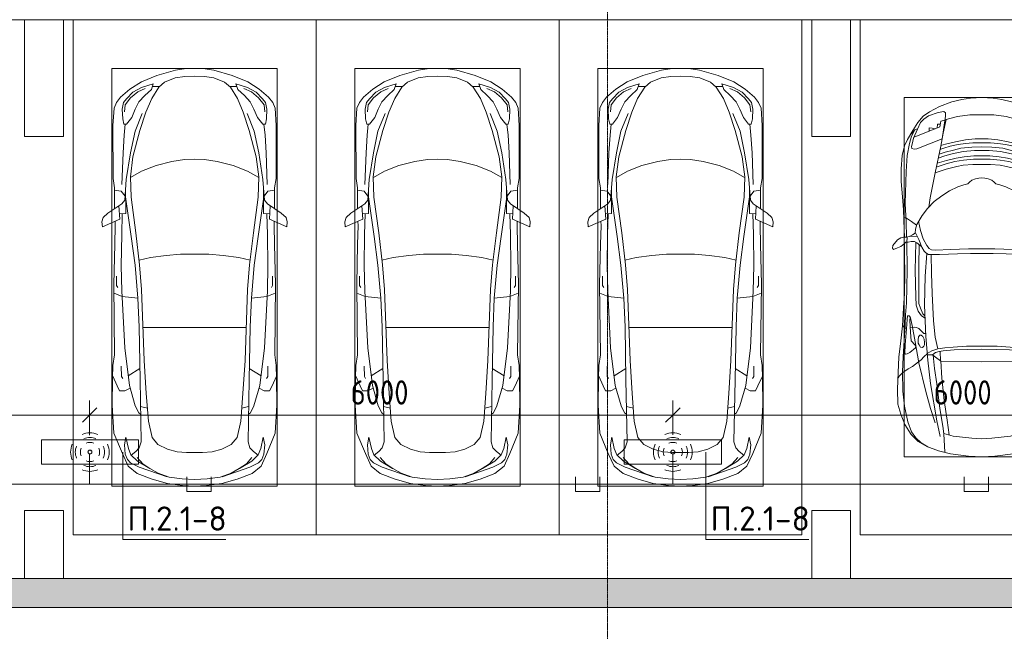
# Model space of a CAD drawing. Header units: millimetres. Extents: x -32229 to 170644, y -13689 to 125138.
# Tile 46 of 256: x 18785 to 28917, y 46656 to 52951. Entities that reach past the tile are written whole.
import ezdxf

# ---------------------------------------------------------------- set-up
doc = ezdxf.new("R2010")
doc.units = ezdxf.units.MM
doc.linetypes.add('ADSK_Линия сетки', pattern=[25, 20, -2.5, 0, -2.5])
for name, color, linetype, lineweight in [('A-ANNO-DIMS', 7, 'Continuous', 9), ('A-ANNO-DIMS-200', 7, 'Continuous', 9), ('A-ANNO-NOTE', 7, 'Continuous', 18), ('A-DETL-GENF', 7, 'Continuous', 18), ('A-DETL-THIN', 7, 'Continuous', 9), ('A-FLOR', 7, 'Continuous', 18), ('A-WALL', 7, 'Continuous', 18), ('A-WALL-PATT', 7, 'Continuous', 40), ('C-PRKG', 7, 'Continuous', 18), ('G-ANNO-TEXT', 7, 'Continuous', 9), ('S-COLS', 7, 'Continuous', 18), ('S-GRID', 7, 'Continuous', 9)]:
    doc.layers.add(name, color=color, linetype=linetype, lineweight=lineweight)
doc.layers.add('A-DETL', color=7, linetype='Continuous', lineweight=9, true_color=0x00a600)
doc.styles.add('GOST Common_6', font='GOST_Common.ttf', dxfattribs={"width": 0.9, "height": 250})
doc.styles.add('ISOCPEUR', font='isocpeur.ttf', dxfattribs={"height": 250})
doc.dimstyles.new('ГОСТ_2_5_мм2', dxfattribs={"dimscale": 304.8, "dimtxt": 251.428749, "dimasz": 0.492126, "dimexe": 0.492126, "dimexo": 0.656168, "dimgap": 0.098425, "dimtad": 1, "dimdec": 0, "dimdsep": 46, "dimtxsty": 'GOST Common_6', "dimblk1": 'OBLIQUE', "dimblk2": 'OBLIQUE', "dimsah": 1, "dimcen": 0.09, "dimazin": 2, "dimtfac": 1, "dimtdec": 4, "dimtix": 1, "dimtmove": 0, "dimatfit": 3, "dimfxl": 1, "dimtvp": 1, "dimtolj": 1, "dimtzin": 0, "dimarcsym": 2})

# ---------------------------------------------------------------- blocks, each defined once
blk = doc.blocks.new('АР_Машиноместо - 5300x2500_С-V13--01 ЭО')
at = {"layer": 'A-DETL-GENF', "color": 253, "lineweight": 13, "true_color": 0xaaaaaa}
for p, q in [((1165, -503), (1053, -518)), ((1250, -500), (1165, -503)), ((1250, -500), (1335, -503)), ((1335, -503), (1447, -518)), ((862, -572), (702, -640)), ((1053, -518), (862, -572)), ((1051, -599), (941, -642)), ((1149, -583), (1051, -599)), ((1250, -582), (1149, -583)), ((1250, -582), (1351, -583)), ((1351, -583), (1449, -599)), ((1447, -518), (1638, -572)), ((1449, -599), (1559, -642)), ((1638, -572), (1798, -640)), ((702, -640), (584, -715)), ((704, -696), (616, -746)), ((825, -661), (704, -696)), ((805, -716), (825, -661)), ((882, -692), (809, -809)), ((888, -686), (815, -687)), ((941, -642), (882, -692)), ((1559, -642), (1618, -692)), ((1612, -686), (1685, -687)), ((1618, -692), (1691, -809)), ((1695, -716), (1675, -661)), ((1675, -661), (1796, -696)), ((1796, -696), (1884, -746)), ((1798, -640), (1916, -715)), ((489, -796), (446, -853)), ((584, -715), (489, -796)), ((616, -746), (550, -812)), ((677, -844), (738, -778)), ((738, -778), (805, -716)), ((809, -809), (749, -950)), ((1691, -809), (1751, -950)), ((1762, -778), (1695, -716)), ((1823, -844), (1762, -778)), ((1884, -746), (1950, -812)), ((1916, -715), (2011, -796)), ((2011, -796), (2054, -853)), ((421, -911), (409, -1087)), ((446, -853), (421, -911)), ((519, -852), (506, -920)), ((550, -812), (519, -852)), ((639, -920), (677, -844)), ((1861, -920), (1823, -844)), ((1950, -812), (1981, -852)), ((1981, -852), (1994, -920)), ((2054, -853), (2079, -911)), ((2079, -911), (2091, -1087)), ((506, -920), (510, -1019)), ((549, -1076), (603, -1005)), ((603, -1005), (639, -920)), ((749, -950), (687, -1141)), ((1751, -950), (1813, -1141)), ((1897, -1005), (1861, -920)), ((1951, -1076), (1897, -1005)), ((1994, -920), (1990, -1019)), ((409, -1087), (411, -1634)), ((510, -1019), (522, -1074)), ((522, -1074), (549, -1076)), ((1978, -1074), (1951, -1076)), ((1990, -1019), (1978, -1074)), ((2091, -1087), (2089, -1634)), ((687, -1141), (615, -1410)), ((1813, -1141), (1885, -1410)), ((615, -1410), (589, -1616)), ((1885, -1410), (1911, -1616)), ((704, -1557), (853, -1499)), ((853, -1499), (1017, -1460)), ((1017, -1460), (1147, -1439)), ((1147, -1439), (1250, -1434)), ((1353, -1439), (1250, -1434)), ((1483, -1460), (1353, -1439)), ((1647, -1499), (1483, -1460)), ((1796, -1557), (1647, -1499)), ((589, -1616), (596, -1825)), ((590, -1624), (704, -1557)), ((1910, -1624), (1796, -1557)), ((1911, -1616), (1904, -1825)), ((411, -1634), (427, -1731)), ((547, -1643), (531, -1858)), ((1953, -1643), (1969, -1858)), ((2089, -1634), (2073, -1731)), ((427, -1731), (427, -1943)), ((495, -1765), (427, -1753)), ((534, -1817), (495, -1765)), ((597, -2231), (535, -1798)), ((541, -1994), (540, -1733)), ((1903, -2231), (1965, -1798)), ((1959, -1994), (1960, -1733)), ((1966, -1817), (2005, -1765)), ((2005, -1765), (2073, -1753)), ((2073, -1731), (2073, -1943)), ((501, -1894), (358, -1990)), ((480, -2053), (471, -1914)), ((531, -1858), (501, -1894)), ((596, -1825), (645, -2192)), ((1904, -1825), (1855, -2192)), ((1969, -1858), (1999, -1894)), ((1999, -1894), (2142, -1990)), ((2020, -2053), (2029, -1914)), ((358, -1990), (309, -2036)), ((541, -1994), (476, -1998)), ((506, -1996), (500, -2210)), ((1959, -1994), (2024, -1998)), ((1994, -1996), (2000, -2210)), ((2142, -1990), (2191, -2036)), ((309, -2036), (297, -2080)), ((297, -2080), (301, -2131)), ((301, -2131), (480, -2053)), ((428, -2308), (432, -2120)), ((432, -2120), (431, -2074)), ((2199, -2131), (2020, -2053)), ((2068, -2120), (2069, -2074)), ((2072, -2308), (2068, -2120)), ((2191, -2036), (2203, -2080)), ((2203, -2080), (2199, -2131)), ((500, -2210), (496, -2532)), ((645, -2192), (684, -2522)), ((1855, -2192), (1816, -2522)), ((2000, -2210), (2004, -2532)), ((418, -2723), (428, -2308)), ((637, -2526), (597, -2231)), ((1863, -2526), (1903, -2231)), ((2082, -2723), (2072, -2308)), ((496, -2532), (501, -2790)), ((637, -2526), (666, -2867)), ((684, -2522), (705, -2775)), ((1816, -2522), (1795, -2775)), ((1863, -2526), (1834, -2867)), ((2004, -2532), (1999, -2790)), ((426, -3447), (418, -2723)), ((448, -2639), (448, -2734)), ((448, -2734), (460, -2756)), ((2052, -2734), (2040, -2756)), ((2052, -2639), (2052, -2734)), ((2074, -3447), (2082, -2723)), ((505, -2847), (421, -2813)), ((501, -2790), (531, -3375)), ((705, -2775), (731, -3508)), ((1795, -2775), (1769, -3508)), ((1999, -2790), (1969, -3375)), ((1995, -2847), (2079, -2813)), ((666, -2867), (505, -2847)), ((666, -2865), (679, -3159)), ((1834, -2865), (1821, -3159)), ((1834, -2867), (1995, -2847)), ((679, -3159), (689, -3706)), ((1821, -3159), (1811, -3706)), ((531, -3375), (579, -3763)), ((1969, -3375), (1921, -3763)), ((409, -3560), (426, -3447)), ((731, -3508), (752, -3846)), ((1769, -3508), (1748, -3846)), ((2091, -3560), (2074, -3447)), ((406, -3688), (409, -3560)), ((495, -3566), (497, -3672)), ((687, -3589), (566, -3664)), ((1813, -3589), (1934, -3664)), ((2005, -3566), (2003, -3672)), ((2094, -3688), (2091, -3560)), ((403, -3968), (406, -3688)), ((408, -3667), (453, -3766)), ((497, -3672), (510, -3691)), ((689, -3706), (700, -4345)), ((1811, -3706), (1800, -4345)), ((2003, -3672), (1990, -3691)), ((2092, -3667), (2047, -3766)), ((2097, -3968), (2094, -3688)), ((453, -3766), (478, -3819)), ((478, -3819), (533, -3818)), ((533, -3818), (586, -3790)), ((579, -3763), (639, -3975)), ((752, -3846), (774, -4133)), ((1748, -3846), (1726, -4133)), ((1921, -3763), (1861, -3975)), ((1967, -3818), (1914, -3790)), ((2022, -3819), (1967, -3818)), ((2047, -3766), (2022, -3819)), ((420, -4254), (403, -3968)), ((639, -3975), (675, -4045)), ((675, -4045), (695, -4058)), ((1825, -4045), (1805, -4058)), ((1861, -3975), (1825, -4045)), ((2080, -4254), (2097, -3968)), ((774, -4133), (812, -4299)), ((1726, -4133), (1688, -4299)), ((507, -4463), (420, -4254)), ((1993, -4463), (2080, -4254)), ((544, -4295), (528, -4375)), ((569, -4413), (544, -4295)), ((700, -4345), (680, -4406)), ((812, -4299), (873, -4370)), ((1688, -4299), (1627, -4370)), ((1800, -4345), (1820, -4406)), ((1931, -4413), (1956, -4295)), ((1956, -4295), (1972, -4375)), ((528, -4375), (536, -4471)), ((595, -4479), (569, -4413)), ((645, -4445), (597, -4481)), ((680, -4406), (645, -4445)), ((873, -4370), (970, -4419)), ((970, -4419), (1070, -4447)), ((1070, -4447), (1167, -4453)), ((1167, -4453), (1250, -4454)), ((1333, -4453), (1250, -4454)), ((1430, -4447), (1333, -4453)), ((1530, -4419), (1430, -4447)), ((1627, -4370), (1530, -4419)), ((1820, -4406), (1855, -4445)), ((1855, -4445), (1903, -4481)), ((1905, -4479), (1931, -4413)), ((1972, -4375), (1964, -4471)), ((566, -4595), (507, -4463)), ((536, -4471), (558, -4526)), ((558, -4526), (591, -4560)), ((662, -4543), (595, -4479)), ((717, -4569), (660, -4505)), ((788, -4618), (662, -4543)), ((1712, -4618), (1838, -4543)), ((1783, -4569), (1840, -4505)), ((1838, -4543), (1905, -4479)), ((1942, -4526), (1909, -4560)), ((1934, -4595), (1993, -4463)), ((1964, -4471), (1942, -4526)), ((659, -4670), (566, -4595)), ((591, -4560), (681, -4606)), ((681, -4606), (967, -4704)), ((791, -4620), (717, -4569)), ((874, -4665), (791, -4620)), ((1819, -4606), (1533, -4704)), ((1626, -4665), (1709, -4620)), ((1709, -4620), (1783, -4569)), ((1909, -4560), (1819, -4606)), ((1841, -4670), (1934, -4595)), ((813, -4729), (659, -4670)), ((970, -4772), (813, -4729)), ((988, -4707), (874, -4665)), ((1122, -4726), (988, -4707)), ((1250, -4732), (1122, -4726)), ((1250, -4732), (1378, -4726)), ((1378, -4726), (1512, -4707)), ((1512, -4707), (1626, -4665)), ((1530, -4772), (1687, -4729)), ((1687, -4729), (1841, -4670)), ((1126, -4794), (970, -4772)), ((1250, -4800), (1126, -4794)), ((1250, -4800), (1374, -4794)), ((1374, -4794), (1530, -4772))]:
    blk.add_line(p, q, dxfattribs=at)
at = {"layer": 'A-DETL-GENF', "color": 254, "lineweight": 13, "true_color": 0xd4d4d4}
for p, q in [((743, -708), (665, -740)), ((1757, -708), (1835, -740)), ((592, -805), (535, -874)), ((665, -740), (592, -805)), ((1835, -740), (1908, -805)), ((1908, -805), (1965, -874)), ((535, -874), (528, -949)), ((1965, -874), (1972, -949)), ((710, -963), (637, -1146)), ((1790, -963), (1863, -1146)), ((537, -1076), (525, -1189)), ((1963, -1076), (1975, -1189)), ((525, -1189), (514, -1369)), ((637, -1146), (590, -1368)), ((1863, -1146), (1910, -1368)), ((1975, -1189), (1986, -1369)), ((514, -1369), (502, -1696)), ((590, -1368), (547, -1643)), ((1910, -1368), (1953, -1643)), ((1986, -1369), (1998, -1696)), ((795, -2446), (956, -2427)), ((956, -2427), (1105, -2414)), ((1105, -2414), (1250, -2413)), ((1395, -2414), (1250, -2413)), ((1544, -2427), (1395, -2414)), ((1705, -2446), (1544, -2427)), ((678, -2473), (795, -2446)), ((1822, -2473), (1705, -2446)), ((715, -3168), (1250, -3167)), ((1785, -3168), (1250, -3167)), ((695, -3980), (765, -3997)), ((1805, -3980), (1735, -3997))]:
    blk.add_line(p, q, dxfattribs=at)
at = {"layer": 'C-PRKG', "color": 253, "lineweight": 13, "true_color": 0xaaaaaa}
for p, q in [((2500, 0), (0, 0)), ((0, 0), (0, -5300)), ((2500, 0), (2500, -5300)), ((400, -500), (400, -4800)), ((400, -500), (2100, -500)), ((2100, -500), (2100, -4800)), ((400, -4800), (2100, -4800)), ((2500, -5300), (0, -5300))]:
    blk.add_line(p, q, dxfattribs=at)
blk = doc.blocks.new('АР_Машиноместо - 5300x2500_С-V11--01 ЭО')
at = {"layer": 'A-DETL-GENF', "color": 253, "lineweight": 13, "true_color": 0xaaaaaa}
for p, q in [((970, 4772), (813, 4729)), ((1126, 4794), (970, 4772)), ((1250, 4800), (1126, 4794)), ((1250, 4800), (1374, 4794)), ((1374, 4794), (1530, 4772)), ((1530, 4772), (1687, 4729)), ((659, 4670), (566, 4595)), ((813, 4729), (659, 4670)), ((681, 4606), (967, 4704)), ((874, 4665), (791, 4620)), ((988, 4707), (874, 4665)), ((1122, 4726), (988, 4707)), ((1250, 4732), (1122, 4726)), ((1250, 4732), (1378, 4726)), ((1378, 4726), (1512, 4707)), ((1512, 4707), (1626, 4665)), ((1819, 4606), (1533, 4704)), ((1626, 4665), (1709, 4620)), ((1687, 4729), (1841, 4670)), ((1841, 4670), (1934, 4595)), ((566, 4595), (507, 4463)), ((558, 4526), (591, 4560)), ((591, 4560), (681, 4606)), ((717, 4569), (660, 4505)), ((788, 4618), (662, 4543)), ((791, 4620), (717, 4569)), ((1709, 4620), (1783, 4569)), ((1712, 4618), (1838, 4543)), ((1783, 4569), (1840, 4505)), ((1909, 4560), (1819, 4606)), ((1942, 4526), (1909, 4560)), ((1934, 4595), (1993, 4463)), ((507, 4463), (420, 4254)), ((528, 4375), (536, 4471)), ((536, 4471), (558, 4526)), ((595, 4479), (569, 4413)), ((662, 4543), (595, 4479)), ((645, 4445), (597, 4481)), ((1838, 4543), (1905, 4479)), ((1855, 4445), (1903, 4481)), ((1905, 4479), (1931, 4413)), ((1964, 4471), (1942, 4526)), ((1972, 4375), (1964, 4471)), ((1993, 4463), (2080, 4254)), ((544, 4295), (528, 4375)), ((569, 4413), (544, 4295)), ((680, 4406), (645, 4445)), ((700, 4345), (680, 4406)), ((812, 4299), (873, 4370)), ((873, 4370), (970, 4419)), ((970, 4419), (1070, 4447)), ((1070, 4447), (1167, 4453)), ((1167, 4453), (1250, 4454)), ((1333, 4453), (1250, 4454)), ((1430, 4447), (1333, 4453)), ((1530, 4419), (1430, 4447)), ((1627, 4370), (1530, 4419)), ((1688, 4299), (1627, 4370)), ((1800, 4345), (1820, 4406)), ((1820, 4406), (1855, 4445)), ((1931, 4413), (1956, 4295)), ((1956, 4295), (1972, 4375)), ((689, 3706), (700, 4345)), ((774, 4133), (812, 4299)), ((1726, 4133), (1688, 4299)), ((1811, 3706), (1800, 4345)), ((420, 4254), (403, 3968)), ((2080, 4254), (2097, 3968)), ((675, 4045), (695, 4058)), ((752, 3846), (774, 4133)), ((1748, 3846), (1726, 4133)), ((1825, 4045), (1805, 4058)), ((403, 3968), (406, 3688)), ((579, 3763), (639, 3975)), ((639, 3975), (675, 4045)), ((1861, 3975), (1825, 4045)), ((1921, 3763), (1861, 3975)), ((2097, 3968), (2094, 3688)), ((408, 3667), (453, 3766)), ((453, 3766), (478, 3819)), ((478, 3819), (533, 3818)), ((531, 3375), (579, 3763)), ((533, 3818), (586, 3790)), ((731, 3508), (752, 3846)), ((1769, 3508), (1748, 3846)), ((1967, 3818), (1914, 3790)), ((1969, 3375), (1921, 3763)), ((2022, 3819), (1967, 3818)), ((2047, 3766), (2022, 3819)), ((2092, 3667), (2047, 3766)), ((406, 3688), (409, 3560)), ((495, 3566), (497, 3672)), ((497, 3672), (510, 3691)), ((687, 3589), (566, 3664)), ((679, 3159), (689, 3706)), ((1821, 3159), (1811, 3706)), ((1813, 3589), (1934, 3664)), ((2003, 3672), (1990, 3691)), ((2005, 3566), (2003, 3672)), ((2094, 3688), (2091, 3560)), ((409, 3560), (426, 3447)), ((2091, 3560), (2074, 3447)), ((426, 3447), (418, 2723)), ((705, 2775), (731, 3508)), ((1795, 2775), (1769, 3508)), ((2074, 3447), (2082, 2723)), ((501, 2790), (531, 3375)), ((1999, 2790), (1969, 3375)), ((666, 2865), (679, 3159)), ((1834, 2865), (1821, 3159)), ((505, 2847), (421, 2813)), ((666, 2867), (505, 2847)), ((637, 2526), (666, 2867)), ((1834, 2867), (1995, 2847)), ((1863, 2526), (1834, 2867)), ((1995, 2847), (2079, 2813)), ((448, 2734), (460, 2756)), ((496, 2532), (501, 2790)), ((684, 2522), (705, 2775)), ((1816, 2522), (1795, 2775)), ((2004, 2532), (1999, 2790)), ((2052, 2734), (2040, 2756)), ((418, 2723), (428, 2308)), ((448, 2639), (448, 2734)), ((2052, 2639), (2052, 2734)), ((2082, 2723), (2072, 2308)), ((500, 2210), (496, 2532)), ((637, 2526), (597, 2231)), ((645, 2192), (684, 2522)), ((1855, 2192), (1816, 2522)), ((1863, 2526), (1903, 2231)), ((2000, 2210), (2004, 2532)), ((428, 2308), (432, 2120)), ((597, 2231), (535, 1798)), ((1903, 2231), (1965, 1798)), ((2072, 2308), (2068, 2120)), ((297, 2080), (301, 2131)), ((301, 2131), (480, 2053)), ((506, 1996), (500, 2210)), ((596, 1825), (645, 2192)), ((1904, 1825), (1855, 2192)), ((1994, 1996), (2000, 2210)), ((2199, 2131), (2020, 2053)), ((2203, 2080), (2199, 2131)), ((309, 2036), (297, 2080)), ((358, 1990), (309, 2036)), ((432, 2120), (431, 2074)), ((480, 2053), (471, 1914)), ((2020, 2053), (2029, 1914)), ((2068, 2120), (2069, 2074)), ((2142, 1990), (2191, 2036)), ((2191, 2036), (2203, 2080)), ((501, 1894), (358, 1990)), ((427, 1731), (427, 1943)), ((541, 1994), (476, 1998)), ((541, 1994), (540, 1733)), ((1959, 1994), (2024, 1998)), ((1959, 1994), (1960, 1733)), ((1999, 1894), (2142, 1990)), ((2073, 1731), (2073, 1943)), ((531, 1858), (501, 1894)), ((547, 1643), (531, 1858)), ((589, 1616), (596, 1825)), ((1911, 1616), (1904, 1825)), ((1953, 1643), (1969, 1858)), ((1969, 1858), (1999, 1894)), ((411, 1634), (427, 1731)), ((495, 1765), (427, 1753)), ((534, 1817), (495, 1765)), ((1966, 1817), (2005, 1765)), ((2005, 1765), (2073, 1753)), ((2089, 1634), (2073, 1731)), ((409, 1087), (411, 1634)), ((590, 1624), (704, 1557)), ((1910, 1624), (1796, 1557)), ((2091, 1087), (2089, 1634)), ((615, 1410), (589, 1616)), ((704, 1557), (853, 1499)), ((1796, 1557), (1647, 1499)), ((1885, 1410), (1911, 1616)), ((853, 1499), (1017, 1460)), ((1017, 1460), (1147, 1439)), ((1147, 1439), (1250, 1434)), ((1353, 1439), (1250, 1434)), ((1483, 1460), (1353, 1439)), ((1647, 1499), (1483, 1460)), ((687, 1141), (615, 1410)), ((1813, 1141), (1885, 1410)), ((749, 950), (687, 1141)), ((1751, 950), (1813, 1141)), ((421, 911), (409, 1087)), ((506, 920), (510, 1019)), ((510, 1019), (522, 1074)), ((522, 1074), (549, 1076)), ((549, 1076), (603, 1005)), ((1951, 1076), (1897, 1005)), ((1978, 1074), (1951, 1076)), ((1990, 1019), (1978, 1074)), ((1994, 920), (1990, 1019)), ((2079, 911), (2091, 1087)), ((519, 852), (506, 920)), ((603, 1005), (639, 920)), ((639, 920), (677, 844)), ((809, 809), (749, 950)), ((1691, 809), (1751, 950)), ((1861, 920), (1823, 844)), ((1897, 1005), (1861, 920)), ((1981, 852), (1994, 920)), ((446, 853), (421, 911)), ((489, 796), (446, 853)), ((550, 812), (519, 852)), ((616, 746), (550, 812)), ((677, 844), (738, 778)), ((1823, 844), (1762, 778)), ((1884, 746), (1950, 812)), ((1950, 812), (1981, 852)), ((2011, 796), (2054, 853)), ((2054, 853), (2079, 911)), ((584, 715), (489, 796)), ((702, 640), (584, 715)), ((704, 696), (616, 746)), ((738, 778), (805, 716)), ((805, 716), (825, 661)), ((882, 692), (809, 809)), ((1618, 692), (1691, 809)), ((1695, 716), (1675, 661)), ((1762, 778), (1695, 716)), ((1796, 696), (1884, 746)), ((1798, 640), (1916, 715)), ((1916, 715), (2011, 796)), ((862, 572), (702, 640)), ((825, 661), (704, 696)), ((888, 686), (815, 687)), ((941, 642), (882, 692)), ((1051, 599), (941, 642)), ((1449, 599), (1559, 642)), ((1559, 642), (1618, 692)), ((1612, 686), (1685, 687)), ((1638, 572), (1798, 640)), ((1675, 661), (1796, 696)), ((1053, 518), (862, 572)), ((1149, 583), (1051, 599)), ((1165, 503), (1053, 518)), ((1250, 582), (1149, 583)), ((1250, 582), (1351, 583)), ((1335, 503), (1447, 518)), ((1351, 583), (1449, 599)), ((1447, 518), (1638, 572)), ((1250, 500), (1165, 503)), ((1250, 500), (1335, 503))]:
    blk.add_line(p, q, dxfattribs=at)
at = {"layer": 'A-DETL-GENF', "color": 254, "lineweight": 13, "true_color": 0xd4d4d4}
for p, q in [((695, 3980), (765, 3997)), ((1805, 3980), (1735, 3997)), ((715, 3168), (1250, 3167)), ((1785, 3168), (1250, 3167)), ((678, 2473), (795, 2446)), ((795, 2446), (956, 2427)), ((1705, 2446), (1544, 2427)), ((1822, 2473), (1705, 2446)), ((956, 2427), (1105, 2414)), ((1105, 2414), (1250, 2413)), ((1395, 2414), (1250, 2413)), ((1544, 2427), (1395, 2414)), ((514, 1369), (502, 1696)), ((590, 1368), (547, 1643)), ((1910, 1368), (1953, 1643)), ((1986, 1369), (1998, 1696)), ((525, 1189), (514, 1369)), ((637, 1146), (590, 1368)), ((1863, 1146), (1910, 1368)), ((1975, 1189), (1986, 1369)), ((537, 1076), (525, 1189)), ((710, 963), (637, 1146)), ((1790, 963), (1863, 1146)), ((1963, 1076), (1975, 1189)), ((535, 874), (528, 949)), ((1965, 874), (1972, 949)), ((592, 805), (535, 874)), ((1908, 805), (1965, 874)), ((665, 740), (592, 805)), ((743, 708), (665, 740)), ((1757, 708), (1835, 740)), ((1835, 740), (1908, 805))]:
    blk.add_line(p, q, dxfattribs=at)
at = {"layer": 'C-PRKG', "color": 253, "lineweight": 13, "true_color": 0xaaaaaa}
for p, q in [((2500, 5300), (0, 5300)), ((0, 0), (0, 5300)), ((2500, 0), (2500, 5300)), ((400, 4800), (2100, 4800)), ((400, 500), (400, 4800)), ((2100, 500), (2100, 4800)), ((400, 500), (2100, 500)), ((2500, 0), (0, 0))]:
    blk.add_line(p, q, dxfattribs=at)
blk = doc.blocks.new('АР_Машиноместо - 4900x2400_М__5300х2500_-V38--01 ЭО')
at = {"layer": 'A-DETL-GENF', "color": 253, "lineweight": 13, "true_color": 0xaaaaaa}
for p, q in [((1133, -806), (1044, -819)), ((1250, -800), (1133, -806)), ((1250, -800), (1367, -806)), ((1367, -806), (1456, -819)), ((816, -891), (712, -946)), ((943, -845), (816, -891)), ((1044, -819), (943, -845)), ((1456, -819), (1557, -845)), ((1557, -845), (1684, -891)), ((1684, -891), (1788, -946)), ((647, -993), (593, -1057)), ((712, -946), (647, -993)), ((701, -989), (655, -1024)), ((800, -953), (701, -989)), ((859, -944), (800, -953)), ((841, -1226), (878, -991)), ((878, -959), (859, -944)), ((1000, -994), (871, -1031)), ((878, -991), (878, -959)), ((1127, -980), (1000, -994)), ((1250, -978), (1127, -980)), ((1250, -978), (1373, -980)), ((1373, -980), (1500, -994)), ((1500, -994), (1629, -1031)), ((1622, -959), (1641, -944)), ((1622, -991), (1622, -959)), ((1659, -1226), (1622, -991)), ((1641, -944), (1700, -953)), ((1700, -953), (1799, -989)), ((1788, -946), (1853, -993)), ((1799, -989), (1845, -1024)), ((1853, -993), (1907, -1057)), ((593, -1057), (539, -1140)), ((618, -1057), (587, -1126)), ((655, -1024), (618, -1057)), ((883, -1027), (854, -1167)), ((1617, -1027), (1646, -1167)), ((1845, -1024), (1882, -1057)), ((1882, -1057), (1913, -1126)), ((1907, -1057), (1961, -1140)), ((539, -1140), (487, -1232)), ((540, -1160), (516, -1180)), ((561, -1133), (540, -1160)), ((587, -1126), (548, -1220)), ((589, -1122), (561, -1133)), ((854, -1167), (827, -1301)), ((1646, -1167), (1673, -1301)), ((1911, -1122), (1939, -1133)), ((1913, -1126), (1952, -1220)), ((1939, -1133), (1960, -1160)), ((1960, -1160), (1984, -1180)), ((1961, -1140), (2013, -1232)), ((456, -1296), (431, -1397)), ((487, -1232), (456, -1296)), ((535, -1281), (527, -1305)), ((527, -1305), (532, -1326)), ((548, -1220), (535, -1281)), ((581, -1327), (841, -1226)), ((827, -1301), (770, -1576)), ((876, -1279), (828, -1294)), ((925, -1302), (859, -1321)), ((979, -1255), (876, -1279)), ((1007, -1284), (925, -1302)), ((1084, -1236), (979, -1255)), ((1084, -1275), (1007, -1284)), ((1148, -1312), (1035, -1323)), ((1183, -1227), (1084, -1236)), ((1159, -1268), (1084, -1275)), ((1250, -1309), (1148, -1312)), ((1250, -1267), (1159, -1268)), ((1250, -1224), (1183, -1227)), ((1250, -1224), (1317, -1227)), ((1250, -1267), (1341, -1268)), ((1250, -1309), (1352, -1312)), ((1317, -1227), (1416, -1236)), ((1341, -1268), (1416, -1275)), ((1352, -1312), (1465, -1323)), ((1416, -1236), (1521, -1255)), ((1416, -1275), (1493, -1284)), ((1493, -1284), (1575, -1302)), ((1521, -1255), (1624, -1279)), ((1575, -1302), (1641, -1321)), ((1624, -1279), (1672, -1294)), ((1919, -1327), (1659, -1226)), ((1673, -1301), (1730, -1576)), ((1952, -1220), (1965, -1281)), ((1965, -1281), (1973, -1305)), ((1973, -1305), (1968, -1326)), ((2013, -1232), (2044, -1296)), ((2044, -1296), (2069, -1397)), ((431, -1397), (422, -1534)), ((532, -1326), (554, -1333)), ((554, -1333), (581, -1327)), ((871, -1401), (800, -1425)), ((874, -1361), (810, -1383)), ((859, -1321), (820, -1334)), ((945, -1381), (871, -1401)), ((958, -1341), (874, -1361)), ((1059, -1355), (945, -1381)), ((1035, -1323), (958, -1341)), ((1070, -1410), (986, -1426)), ((1174, -1344), (1059, -1355)), ((1168, -1400), (1070, -1410)), ((1250, -1400), (1168, -1400)), ((1250, -1345), (1174, -1344)), ((1250, -1345), (1326, -1344)), ((1250, -1400), (1332, -1400)), ((1326, -1344), (1441, -1355)), ((1332, -1400), (1430, -1410)), ((1430, -1410), (1514, -1426)), ((1441, -1355), (1555, -1381)), ((1465, -1323), (1542, -1341)), ((1542, -1341), (1626, -1361)), ((1555, -1381), (1629, -1401)), ((1626, -1361), (1690, -1383)), ((1629, -1401), (1700, -1425)), ((1641, -1321), (1680, -1334)), ((1946, -1333), (1919, -1327)), ((1968, -1326), (1946, -1333)), ((2069, -1397), (2078, -1534)), ((884, -1481), (782, -1518)), ((887, -1447), (790, -1477)), ((995, -1509), (882, -1536)), ((973, -1460), (884, -1481)), ((986, -1426), (887, -1447)), ((1062, -1446), (973, -1460)), ((1060, -1496), (995, -1509)), ((1159, -1489), (1060, -1496)), ((1164, -1435), (1062, -1446)), ((1250, -1488), (1159, -1489)), ((1250, -1435), (1164, -1435)), ((1250, -1435), (1336, -1435)), ((1250, -1488), (1341, -1489)), ((1336, -1435), (1438, -1446)), ((1341, -1489), (1440, -1496)), ((1438, -1446), (1527, -1460)), ((1440, -1496), (1505, -1509)), ((1505, -1509), (1618, -1536)), ((1514, -1426), (1613, -1447)), ((1527, -1460), (1616, -1481)), ((1613, -1447), (1710, -1477)), ((1616, -1481), (1718, -1518)), ((422, -1534), (422, -1663)), ((770, -1576), (718, -1834)), ((882, -1536), (770, -1576)), ((1618, -1536), (1730, -1576)), ((1730, -1576), (1782, -1834)), ((2078, -1534), (2078, -1663)), ((422, -1663), (435, -1821)), ((1004, -1721), (917, -1761)), ((1065, -1700), (1004, -1721)), ((1107, -1690), (1065, -1700)), ((1124, -1671), (1107, -1690)), ((1147, -1651), (1124, -1671)), ((1185, -1636), (1147, -1651)), ((1218, -1629), (1185, -1636)), ((1218, -1629), (1250, -1627)), ((1282, -1629), (1250, -1627)), ((1282, -1629), (1315, -1636)), ((1315, -1636), (1353, -1651)), ((1353, -1651), (1376, -1671)), ((1376, -1671), (1393, -1690)), ((1393, -1690), (1435, -1700)), ((1435, -1700), (1496, -1721)), ((1496, -1721), (1583, -1761)), ((2078, -1663), (2065, -1821)), ((435, -1821), (445, -1957)), ((838, -1812), (761, -1872)), ((917, -1761), (838, -1812)), ((1583, -1761), (1662, -1812)), ((1662, -1812), (1739, -1872)), ((2065, -1821), (2055, -1957)), ((761, -1872), (691, -1942)), ((718, -1834), (706, -1927)), ((1739, -1872), (1809, -1942)), ((1782, -1834), (1794, -1927)), ((445, -1957), (453, -2159)), ((635, -2015), (581, -2106)), ((691, -1942), (635, -2015)), ((1809, -1942), (1865, -2015)), ((1865, -2015), (1919, -2106)), ((2055, -1957), (2047, -2159)), ((475, -2041), (448, -2034)), ((526, -2075), (475, -2041)), ((579, -2113), (526, -2075)), ((581, -2106), (567, -2154)), ((620, -2169), (600, -2073)), ((1880, -2169), (1900, -2073)), ((1919, -2106), (1933, -2154)), ((1921, -2113), (1974, -2075)), ((1974, -2075), (2025, -2041)), ((2025, -2041), (2052, -2034)), ((453, -2159), (455, -2239)), ((537, -2212), (505, -2230)), ((587, -2231), (510, -2227)), ((564, -2195), (537, -2212)), ((567, -2154), (564, -2195)), ((580, -2214), (565, -2186)), ((601, -2263), (580, -2214)), ((647, -2254), (620, -2169)), ((1853, -2254), (1880, -2169)), ((1899, -2263), (1920, -2214)), ((1913, -2231), (1990, -2227)), ((1920, -2214), (1935, -2186)), ((1933, -2154), (1936, -2195)), ((1936, -2195), (1963, -2212)), ((1963, -2212), (1995, -2230)), ((2047, -2159), (2045, -2239)), ((333, -2351), (335, -2322)), ((335, -2322), (382, -2266)), ((382, -2266), (417, -2243)), ((417, -2243), (445, -2239)), ((450, -2306), (417, -2334)), ((445, -2239), (482, -2239)), ((470, -2290), (450, -2306)), ((455, -2424), (456, -2301)), ((505, -2230), (468, -2239)), ((494, -2289), (470, -2290)), ((482, -2236), (479, -2289)), ((523, -2281), (494, -2289)), ((559, -2283), (523, -2281)), ((581, -2296), (559, -2283)), ((631, -2333), (581, -2296)), ((634, -2341), (601, -2263)), ((604, -2534), (606, -2315)), ((685, -2322), (647, -2254)), ((710, -2355), (685, -2322)), ((1790, -2355), (1815, -2322)), ((1815, -2322), (1853, -2254)), ((1866, -2341), (1899, -2263)), ((1869, -2333), (1919, -2296)), ((1896, -2534), (1894, -2315)), ((1919, -2296), (1941, -2283)), ((1941, -2283), (1977, -2281)), ((1977, -2281), (2006, -2289)), ((1995, -2230), (2032, -2239)), ((2006, -2289), (2030, -2290)), ((2018, -2236), (2021, -2289)), ((2055, -2239), (2018, -2239)), ((2030, -2290), (2050, -2306)), ((2045, -2424), (2044, -2301)), ((2050, -2306), (2083, -2334)), ((2083, -2243), (2055, -2239)), ((2118, -2266), (2083, -2243)), ((2165, -2322), (2118, -2266)), ((2167, -2351), (2165, -2322)), ((341, -2366), (333, -2351)), ((384, -2348), (341, -2366)), ((417, -2334), (384, -2348)), ((457, -2614), (455, -2424)), ((657, -2380), (634, -2341)), ((673, -2400), (657, -2380)), ((685, -2406), (668, -2638)), ((701, -2415), (673, -2400)), ((814, -2417), (701, -2415)), ((734, -2369), (710, -2355)), ((773, -2372), (734, -2369)), ((929, -2364), (773, -2372)), ((999, -2409), (814, -2417)), ((1115, -2359), (929, -2364)), ((1133, -2405), (999, -2409)), ((1250, -2358), (1115, -2359)), ((1250, -2407), (1133, -2405)), ((1250, -2358), (1385, -2359)), ((1250, -2407), (1367, -2405)), ((1367, -2405), (1501, -2409)), ((1385, -2359), (1571, -2364)), ((1501, -2409), (1686, -2417)), ((1571, -2364), (1727, -2372)), ((1686, -2417), (1799, -2415)), ((1727, -2372), (1766, -2369)), ((1766, -2369), (1790, -2355)), ((1799, -2415), (1827, -2400)), ((1815, -2406), (1832, -2638)), ((1827, -2400), (1843, -2380)), ((1843, -2380), (1866, -2341)), ((2043, -2614), (2045, -2424)), ((2083, -2334), (2116, -2348)), ((2116, -2348), (2159, -2366)), ((2159, -2366), (2167, -2351)), ((456, -2818), (457, -2614)), ((604, -2851), (604, -2534)), ((1896, -2851), (1896, -2534)), ((2044, -2818), (2043, -2614)), ((668, -2638), (659, -2936)), ((1832, -2638), (1841, -2936)), ((446, -2965), (456, -2818)), ((2054, -2965), (2044, -2818)), ((604, -2919), (604, -2851)), ((619, -2967), (604, -2919)), ((659, -2936), (676, -3260)), ((1841, -2936), (1824, -3260)), ((1881, -2967), (1896, -2919)), ((1896, -2919), (1896, -2851)), ((433, -3149), (446, -2965)), ((644, -3025), (619, -2967)), ((665, -3046), (644, -3025)), ((1835, -3046), (1856, -3025)), ((1856, -3025), (1881, -2967)), ((2067, -3149), (2054, -2965)), ((481, -3085), (475, -3180)), ((486, -3046), (481, -3085)), ((504, -3047), (486, -3046)), ((512, -3061), (504, -3047)), ((511, -3095), (512, -3061)), ((515, -3214), (511, -3095)), ((1985, -3214), (1989, -3095)), ((1988, -3061), (1996, -3047)), ((1989, -3095), (1988, -3061)), ((1996, -3047), (2014, -3046)), ((2014, -3046), (2019, -3085)), ((2019, -3085), (2025, -3180)), ((416, -3306), (433, -3149)), ((457, -3174), (433, -3148)), ((475, -3174), (457, -3174)), ((475, -3180), (462, -3347)), ((558, -3165), (514, -3168)), ((522, -3303), (515, -3214)), ((579, -3168), (558, -3165)), ((602, -3179), (579, -3168)), ((654, -3228), (602, -3179)), ((675, -3228), (654, -3228)), ((1825, -3228), (1846, -3228)), ((1846, -3228), (1898, -3179)), ((1898, -3179), (1921, -3168)), ((1921, -3168), (1942, -3165)), ((1942, -3165), (1986, -3168)), ((1978, -3303), (1985, -3214)), ((2025, -3174), (2043, -3174)), ((2025, -3180), (2038, -3347)), ((2043, -3174), (2067, -3148)), ((2084, -3306), (2067, -3148)), ((397, -3474), (416, -3306)), ((565, -3350), (522, -3303)), ((600, -3262), (594, -3293)), ((594, -3293), (597, -3327)), ((597, -3327), (605, -3347)), ((612, -3246), (600, -3262)), ((627, -3246), (612, -3246)), ((643, -3260), (627, -3246)), ((657, -3286), (643, -3260)), ((661, -3321), (657, -3286)), ((659, -3344), (661, -3321)), ((676, -3260), (696, -3503)), ((1824, -3260), (1804, -3503)), ((1839, -3321), (1843, -3286)), ((1841, -3344), (1839, -3321)), ((1843, -3286), (1857, -3260)), ((1857, -3260), (1873, -3246)), ((1873, -3246), (1888, -3246)), ((1888, -3246), (1900, -3262)), ((1903, -3327), (1895, -3347)), ((1900, -3262), (1906, -3293)), ((1906, -3293), (1903, -3327)), ((1935, -3350), (1978, -3303)), ((2103, -3474), (2084, -3306)), ((462, -3347), (457, -3435)), ((457, -3435), (466, -3441)), ((466, -3441), (482, -3439)), ((482, -3439), (508, -3423)), ((508, -3423), (567, -3375)), ((570, -3361), (565, -3350)), ((567, -3375), (570, -3361)), ((605, -3347), (620, -3369)), ((620, -3369), (639, -3373)), ((639, -3373), (654, -3361)), ((654, -3361), (659, -3344)), ((690, -3434), (655, -3470)), ((773, -3424), (744, -3447)), ((811, -3415), (773, -3424)), ((853, -3407), (811, -3415)), ((826, -3512), (821, -3413)), ((965, -3398), (853, -3407)), ((1103, -3394), (965, -3398)), ((1250, -3391), (1103, -3394)), ((1250, -3391), (1397, -3394)), ((1397, -3394), (1535, -3398)), ((1535, -3398), (1647, -3407)), ((1647, -3407), (1689, -3415)), ((1674, -3512), (1679, -3413)), ((1689, -3415), (1727, -3424)), ((1727, -3424), (1756, -3447)), ((1810, -3434), (1845, -3470)), ((1846, -3361), (1841, -3344)), ((1861, -3373), (1846, -3361)), ((1880, -3369), (1861, -3373)), ((1895, -3347), (1880, -3369)), ((1930, -3361), (1935, -3350)), ((1933, -3375), (1930, -3361)), ((1992, -3423), (1933, -3375)), ((2018, -3439), (1992, -3423)), ((2034, -3441), (2018, -3439)), ((2043, -3435), (2034, -3441)), ((2038, -3347), (2043, -3435)), ((390, -3630), (397, -3474)), ((598, -3519), (538, -3567)), ((625, -3501), (598, -3519)), ((655, -3470), (625, -3501)), ((744, -3447), (691, -3447)), ((744, -3447), (773, -3472)), ((773, -3472), (826, -3512)), ((840, -3688), (827, -3510)), ((1250, -3520), (827, -3517)), ((1250, -3520), (1673, -3517)), ((1660, -3688), (1673, -3510)), ((1727, -3472), (1674, -3512)), ((1756, -3447), (1727, -3472)), ((1756, -3447), (1809, -3447)), ((1845, -3470), (1875, -3501)), ((1875, -3501), (1902, -3519)), ((1902, -3519), (1962, -3567)), ((2110, -3630), (2103, -3474)), ((384, -3803), (390, -3630)), ((439, -3630), (404, -3666)), ((491, -3594), (439, -3630)), ((538, -3567), (491, -3594)), ((1962, -3567), (2009, -3594)), ((2009, -3594), (2061, -3630)), ((2061, -3630), (2096, -3666)), ((2116, -3803), (2110, -3630)), ((404, -3666), (388, -3688)), ((864, -3917), (840, -3688)), ((1636, -3917), (1660, -3688)), ((2096, -3666), (2112, -3688)), ((387, -3958), (384, -3803)), ((2113, -3958), (2116, -3803)), ((894, -4122), (864, -3917)), ((1606, -4122), (1636, -3917)), ((416, -4059), (387, -3958)), ((2084, -4059), (2113, -3958)), ((459, -4167), (416, -4059)), ((914, -4272), (894, -4122)), ((1586, -4272), (1606, -4122)), ((2041, -4167), (2084, -4059)), ((522, -4268), (459, -4167)), ((1978, -4268), (2041, -4167)), ((596, -4341), (522, -4268)), ((686, -4392), (596, -4341)), ((955, -4284), (861, -4259)), ((861, -4260), (869, -4451)), ((1050, -4297), (955, -4284)), ((1146, -4307), (1050, -4297)), ((1250, -4312), (1146, -4307)), ((1250, -4312), (1354, -4307)), ((1354, -4307), (1450, -4297)), ((1450, -4297), (1545, -4284)), ((1545, -4284), (1639, -4259)), ((1639, -4260), (1631, -4451)), ((1814, -4392), (1904, -4341)), ((1904, -4341), (1978, -4268)), ((804, -4437), (686, -4392)), ((927, -4467), (804, -4437)), ((1573, -4467), (1696, -4437)), ((1696, -4437), (1814, -4392)), ((1115, -4493), (927, -4467)), ((1250, -4500), (1115, -4493)), ((1250, -4500), (1385, -4493)), ((1385, -4493), (1573, -4467))]:
    blk.add_line(p, q, dxfattribs=at)
at = {"layer": 'A-DETL-GENF', "color": 254, "lineweight": 13, "true_color": 0xd4d4d4}
for p, q in [((819, -1103), (554, -1208)), ((709, -1113), (708, -1147)), ((738, -1114), (709, -1113)), ((773, -1121), (738, -1114)), ((793, -1076), (791, -1115)), ((823, -1074), (793, -1076)), ((824, -1064), (819, -1103)), ((828, -1045), (824, -1064)), ((871, -1032), (828, -1045)), ((1629, -1032), (1672, -1045)), ((1672, -1045), (1676, -1064)), ((1676, -1064), (1681, -1103)), ((1677, -1074), (1707, -1076)), ((1681, -1103), (1946, -1208)), ((1707, -1076), (1709, -1115)), ((1727, -1121), (1762, -1114)), ((1762, -1114), (1791, -1113)), ((1791, -1113), (1792, -1147)), ((528, -1199), (507, -1274)), ((562, -1132), (528, -1199)), ((1938, -1132), (1972, -1199)), ((1972, -1199), (1993, -1274)), ((507, -1274), (483, -1396)), ((1993, -1274), (2017, -1396)), ((483, -1396), (471, -1561)), ((2017, -1396), (2029, -1561)), ((471, -1561), (463, -1890)), ((2029, -1561), (2037, -1890)), ((463, -1890), (472, -2078)), ((2037, -1890), (2028, -2078)), ((472, -2078), (474, -2239)), ((2028, -2078), (2026, -2239)), ((483, -2571), (478, -2290)), ((571, -2291), (564, -2581)), ((1929, -2291), (1936, -2581)), ((2017, -2571), (2022, -2290)), ((728, -2416), (734, -2607)), ((1772, -2416), (1766, -2607)), ((478, -2755), (483, -2571)), ((564, -2581), (572, -2853)), ((734, -2607), (738, -2818)), ((1766, -2607), (1762, -2818)), ((1936, -2581), (1928, -2853)), ((2022, -2755), (2017, -2571)), ((474, -2914), (478, -2755)), ((738, -2818), (753, -3099)), ((1762, -2818), (1747, -3099)), ((2026, -2914), (2022, -2755)), ((466, -3036), (474, -2914)), ((572, -2853), (576, -2937)), ((576, -2937), (595, -2998)), ((1924, -2937), (1905, -2998)), ((1928, -2853), (1924, -2937)), ((2034, -3036), (2026, -2914)), ((462, -3137), (466, -3036)), ((595, -2998), (629, -3048)), ((1905, -2998), (1871, -3048)), ((2038, -3137), (2034, -3036)), ((440, -3469), (462, -3137)), ((512, -3053), (533, -3146)), ((629, -3048), (667, -3070)), ((753, -3099), (772, -3268)), ((1747, -3099), (1728, -3268)), ((1871, -3048), (1833, -3070)), ((1988, -3053), (1967, -3146)), ((2060, -3469), (2038, -3137)), ((533, -3146), (564, -3316)), ((1967, -3146), (1936, -3316)), ((564, -3316), (602, -3530)), ((772, -3268), (797, -3388)), ((1728, -3268), (1703, -3388)), ((1936, -3316), (1898, -3530)), ((735, -3406), (688, -3436)), ((797, -3388), (735, -3406)), ((870, -3377), (797, -3388)), ((957, -3369), (870, -3377)), ((1093, -3361), (957, -3369)), ((1250, -3361), (1093, -3361)), ((1250, -3361), (1407, -3361)), ((1407, -3361), (1543, -3369)), ((1543, -3369), (1630, -3377)), ((1630, -3377), (1703, -3388)), ((1703, -3388), (1765, -3406)), ((1765, -3406), (1812, -3436)), ((434, -3624), (440, -3469)), ((602, -3530), (674, -3827)), ((696, -3503), (723, -3742)), ((749, -3451), (765, -3589)), ((1751, -3451), (1735, -3589)), ((1804, -3503), (1777, -3742)), ((1898, -3530), (1826, -3827)), ((2066, -3624), (2060, -3469)), ((439, -3823), (434, -3624)), ((765, -3589), (786, -3747)), ((1735, -3589), (1714, -3747)), ((2061, -3823), (2066, -3624)), ((723, -3742), (787, -4128)), ((786, -3747), (819, -4001)), ((1714, -3747), (1681, -4001)), ((1777, -3742), (1713, -4128)), ((455, -3977), (439, -3823)), ((674, -3827), (723, -4002)), ((1826, -3827), (1777, -4002)), ((2045, -3977), (2061, -3823)), ((489, -4138), (455, -3977)), ((723, -4002), (772, -4150)), ((819, -4001), (849, -4183)), ((1681, -4001), (1651, -4183)), ((1777, -4002), (1728, -4150)), ((2011, -4138), (2045, -3977)), ((528, -4240), (489, -4138)), ((787, -4128), (821, -4290)), ((1713, -4128), (1679, -4290)), ((1972, -4240), (2011, -4138)), ((571, -4303), (528, -4240)), ((849, -4183), (861, -4260)), ((1651, -4183), (1639, -4260)), ((1929, -4303), (1972, -4240)), ((625, -4355), (571, -4303)), ((696, -4396), (625, -4355)), ((1804, -4396), (1875, -4355)), ((1875, -4355), (1929, -4303))]:
    blk.add_line(p, q, dxfattribs=at)
at = {"layer": 'C-PRKG', "color": 253, "lineweight": 13, "true_color": 0xaaaaaa}
for p, q in [((2500, 0), (0, 0)), ((0, 0), (0, -5300)), ((2500, 0), (2500, -5300)), ((450, -800), (450, -4500)), ((450, -800), (2050, -800)), ((2050, -800), (2050, -4500)), ((450, -4500), (2050, -4500)), ((2500, -5300), (0, -5300))]:
    blk.add_line(p, q, dxfattribs=at)
blk = doc.blocks.new('Наметкина 10_РД_АР_П_rvt-1--01 ЭО')
at = {"layer": 'A-WALL-PATT', "lineweight": 5, "true_color": 0xaaaaaa}
h = blk.add_hatch(dxfattribs=at)
h.set_pattern_fill('FP_1', color=253, style=0, pattern_type=2)
h.set_pattern_definition([(45, (0, 0), (-228.0985, 228.0985), []), (45, (228.1, 0), (-228.0985, 228.0985), [403.225, -80.645, 6.706, -73.939])])
h.paths.add_polyline_path([(16035, 46900), (51405, 46900), (51405, 47200), (16035, 47200)])
at = {"layer": 'A-FLOR', "color": 253, "lineweight": 13, "true_color": 0xaaaaaa}
for p, q in [((18835, 52950), (11135, 52950)), ((18835, 52950), (11135, 52950)), ((26935, 52950), (19235, 52950)), ((26935, 52950), (19235, 52950)), ((34435, 52950), (27335, 52950)), ((35035, 52950), (27335, 52950))]:
    blk.add_line(p, q, dxfattribs=at)
at = {"layer": 'A-WALL', "color": 253, "lineweight": 13, "true_color": 0xaaaaaa}
for p, q in [((18835, 47200), (16035, 47200)), ((19235, 47200), (18835, 47200)), ((26935, 47200), (19235, 47200)), ((27335, 47200), (26935, 47200)), ((31890, 47200), (27335, 47200)), ((16035, 46900), (31890, 46900))]:
    blk.add_line(p, q, dxfattribs=at)
at = {"layer": 'S-COLS', "color": 253, "lineweight": 15, "true_color": 0xaaaaaa}
for p, q in [((19235, 52950), (18835, 52950)), ((18835, 52950), (18835, 51750)), ((19235, 51750), (19235, 52950)), ((27335, 52950), (26935, 52950)), ((26935, 52950), (26935, 51750)), ((27335, 51750), (27335, 52950)), ((18835, 51750), (19235, 51750)), ((26935, 51750), (27335, 51750)), ((19235, 47900), (18835, 47900)), ((18835, 47900), (18835, 47200)), ((19235, 47200), (19235, 47900)), ((27335, 47900), (26935, 47900)), ((26935, 47900), (26935, 47200)), ((27335, 47200), (27335, 47900)), ((18835, 47200), (19235, 47200)), ((26935, 47200), (27335, 47200))]:
    blk.add_line(p, q, dxfattribs=at)
at = {"layer": 'C-PRKG', "color": 253, "lineweight": 13, "true_color": 0xaaaaaa}
for name, p in [('АР_Машиноместо - 5300x2500_С-V13--01 ЭО', (19335, 52950)), ('АР_Машиноместо - 4900x2400_М__5300х2500_-V38--01 ЭО', (27435, 52950))]:
    blk.add_blockref(name, p, dxfattribs=at)
at = {"layer": 'C-PRKG', "color": 253, "lineweight": 13, "true_color": 0xaaaaaa, "rotation": 180}
for p in [(24335, 52950), (26835, 52950)]:
    blk.add_blockref('АР_Машиноместо - 5300x2500_С-V11--01 ЭО', p, dxfattribs=at)
blk = doc.blocks.new('DIMBLOCK138--01 ЭО')
at = {"layer": 'A-ANNO-DIMS-200'}
for p, q in [((13505, 48677), (13505, 49032)), ((13505, 48882), (13580, 48957)), ((19505, 48676), (19505, 49032)), ((19505, 48882), (19580, 48957)), ((13505, 48882), (13430, 48807)), ((13505, 48882), (19505, 48882)), ((13505, 48882), (13505, 48677)), ((19505, 48882), (19430, 48807)), ((19505, 48882), (19505, 48676))]:
    blk.add_line(p, q, dxfattribs=at)
at = {"layer": 'A-ANNO-DIMS-200', "color": 0, "insert": (16190, 49239), "char_height": 250, "width": 756.84, "attachment_point": 1, "line_spacing_factor": 1.022761, "style": 'GOST Common_6'}
blk.add_mtext('6000', dxfattribs=at)
blk = doc.blocks.new('_Oblique')
at = {"color": 0, "linetype": 'ByBlock', "lineweight": -2}
blk.add_line((-0.5, -0.5), (0.5, 0.5), dxfattribs=at)
blk = doc.blocks.new('DIMBLOCK139--01 ЭО')
at = {"layer": 'A-ANNO-DIMS-200'}
for p, q in [((19505, 48676), (19505, 49032)), ((19505, 48882), (19580, 48957)), ((25505, 48677), (25505, 49032)), ((25505, 48882), (25580, 48957)), ((19505, 48882), (19430, 48807)), ((19505, 48882), (25505, 48882)), ((19505, 48882), (19505, 48676)), ((25505, 48882), (25430, 48807)), ((25505, 48882), (25505, 48677))]:
    blk.add_line(p, q, dxfattribs=at)
at = {"layer": 'A-ANNO-DIMS-200', "color": 0, "insert": (22190, 49239), "char_height": 250, "width": 756.84, "attachment_point": 1, "line_spacing_factor": 1.022761, "style": 'GOST Common_6'}
blk.add_mtext('6000', dxfattribs=at)
blk = doc.blocks.new('DIMBLOCK140--01 ЭО')
at = {"layer": 'A-ANNO-DIMS-200'}
for p, q in [((25505, 48677), (25505, 49032)), ((25505, 48882), (25580, 48957)), ((31505, 48677), (31505, 49032)), ((31505, 48882), (31580, 48957)), ((25505, 48882), (25430, 48807)), ((25505, 48882), (31505, 48882)), ((25505, 48882), (25505, 48677)), ((31505, 48882), (31430, 48807)), ((31505, 48882), (31505, 48677))]:
    blk.add_line(p, q, dxfattribs=at)
at = {"layer": 'A-ANNO-DIMS-200', "color": 0, "insert": (28190, 49239), "char_height": 250, "width": 756.84, "attachment_point": 1, "line_spacing_factor": 1.022761, "style": 'GOST Common_6'}
blk.add_mtext('6000', dxfattribs=at)

msp = doc.modelspace()

# ---------------------------------------------------------------- linework, layer by layer
at = {"layer": 'A-ANNO-NOTE', "color": 5, "lineweight": 9, "true_color": 0x0000ff}
for p, q in [((19008.4, 48627.3), (20008.4, 48627.3)), ((19008.4, 48374.6), (19008.4, 48627.3)), ((20008.4, 48627.3), (20008.4, 48374.6)), ((25006.4, 48627.3), (26006.4, 48627.3)), ((25006.4, 48374.6), (25006.4, 48627.3)), ((26006.4, 48627.3), (26006.4, 48374.6)), ((20008.4, 48374.6), (19008.4, 48374.6)), ((26006.4, 48374.6), (25006.4, 48374.6))]:
    msp.add_line(p, q, dxfattribs=at)
for centre in [(19507.5, 48500.8), (19508.4, 48501.7), (19508.4, 48499.9), (19509.3, 48500.8), (25505.5, 48500.8), (25506.4, 48501.7), (25506.4, 48499.9), (25507.3, 48500.8)]:
    msp.add_circle(centre, 20, dxfattribs=at)
for centre, radius, start, end in [((19508.4, 48499.9), 199.6, 66, 114), ((19508.4, 48499.9), 151.5, 66, 114), ((25506.4, 48499.9), 199.6, 66, 114), ((25506.4, 48499.9), 151.5, 66, 114), ((19509.3, 48500.8), 199.6, 156, 204), ((19509.3, 48500.8), 151.5, 156, 204), ((19509.3, 48500.8), 99.8, 156, 204), ((19508.4, 48499.9), 99.8, 66, 114), ((19507.5, 48500.8), 99.8, 336, 24), ((19507.5, 48500.8), 151.5, 336, 24), ((19507.5, 48500.8), 199.6, 336, 24), ((25507.3, 48500.8), 199.6, 156, 204), ((25507.3, 48500.8), 151.5, 156, 204), ((25507.3, 48500.8), 99.8, 156, 204), ((25506.4, 48499.9), 99.8, 66, 114), ((25505.5, 48500.8), 99.8, 336, 24), ((25505.5, 48500.8), 151.5, 336, 24), ((25505.5, 48500.8), 199.6, 336, 24), ((19508.4, 48501.7), 151.5, 246, 294), ((19508.4, 48501.7), 99.8, 246, 294), ((25506.4, 48501.7), 151.5, 246, 294), ((25506.4, 48501.7), 99.8, 246, 294), ((19508.4, 48501.7), 199.6, 246, 294), ((25506.4, 48501.7), 199.6, 246, 294)]:
    msp.add_arc(centre, radius, start, end, dxfattribs=at)
at = {"layer": 'A-DETL', "color": 5, "true_color": 0x0000ff}
for p, q in [((19505.3, 48476.2), (19505.3, 48171.4)), ((25505.1, 48477.5), (25505.1, 48171.4)), ((20504.9, 48246.4), (20504.9, 48096.4)), ((20754.9, 48096.4), (20754.9, 48246.4)), ((24504.9, 48246.4), (24504.9, 48096.4)), ((24754.9, 48096.4), (24754.9, 48246.4)), ((28504.9, 48246.4), (28504.9, 48096.4)), ((28754.9, 48096.4), (28754.9, 48246.4)), ((49505.4, 48171.4), (8238.2, 48171.4)), ((20504.9, 48096.4), (20754.9, 48096.4)), ((24504.9, 48096.4), (24754.9, 48096.4)), ((28504.9, 48096.4), (28754.9, 48096.4))]:
    msp.add_line(p, q, dxfattribs=at)
at = {"layer": 'A-DETL-THIN'}
for p, q in [((19845.2, 47601), (19845.2, 48501)), ((25845.2, 47601), (25845.2, 48501)), ((19845.2, 47601), (20905.2, 47601)), ((25845.2, 47601), (26905.2, 47601))]:
    msp.add_line(p, q, dxfattribs=at)
at = {"layer": 'S-GRID', "color": 253, "linetype": 'ADSK_Линия сетки', "true_color": 0xaaaaaa}
msp.add_line((24835.3, -12088.9), (24835.3, 125138.4), dxfattribs=at)

# ---------------------------------------------------------------- block references
at = {"lineweight": 5}
msp.add_blockref('Наметкина 10_РД_АР_П_rvt-1--01 ЭО', (0, 0), dxfattribs=at)

# ---------------------------------------------------------------- texts
at = {"layer": 'G-ANNO-TEXT', "char_height": 250, "width": 1016.06, "attachment_point": 1, "line_spacing_factor": 1.139951, "style": 'ISOCPEUR'}
for insert in [(19892.8, 47941.3), (25892.8, 47941.3)]:
    msp.add_mtext('\\pt600,1200,1800,2400,3000,3600,4200,4800,5400,6000,6600,7200,7800,8400,9000,9600,10200,10800,11400,12000,12600,13200,13800,14400,15000,15600,16200,16800,17400,18000,18600,19200;П.2.1-8', dxfattribs=dict(at, insert=insert))

# ---------------------------------------------------------------- dimensions: what is measured, and where the dimension line sits
at = {"layer": 'A-ANNO-DIMS'}
for base, p1, p2, override, picture, middle in [((19505.3, 48881.9), (13505.4, 48476.7), (19505.3, 48476.2), {"dimpost": '<>', "dimfxl": 5999.887975}, 'DIMBLOCK138--01 ЭО', (16505.4, 49036.9)), ((25505.1, 48881.9), (19505.3, 48476.2), (25505.1, 48477.5), {"dimpost": '<>', "dimfxl": 5999.742202}, 'DIMBLOCK139--01 ЭО', (22505.2, 49036.9)), ((31505.2, 48881.9), (25505.1, 48477.5), (31505.2, 48477.1), {"dimpost": '<>', "dimfxl": 6000.120232}, 'DIMBLOCK140--01 ЭО', (28505.1, 49036.9))]:
    dim = msp.add_linear_dim(base=base, p1=p1, p2=p2, dimstyle='ГОСТ_2_5_мм2', override=override, dxfattribs=at)
    dim.commit()
    dim.dimension.update_dxf_attribs({"geometry": picture, "text_midpoint": middle})

doc.saveas('drawing.dxf')
